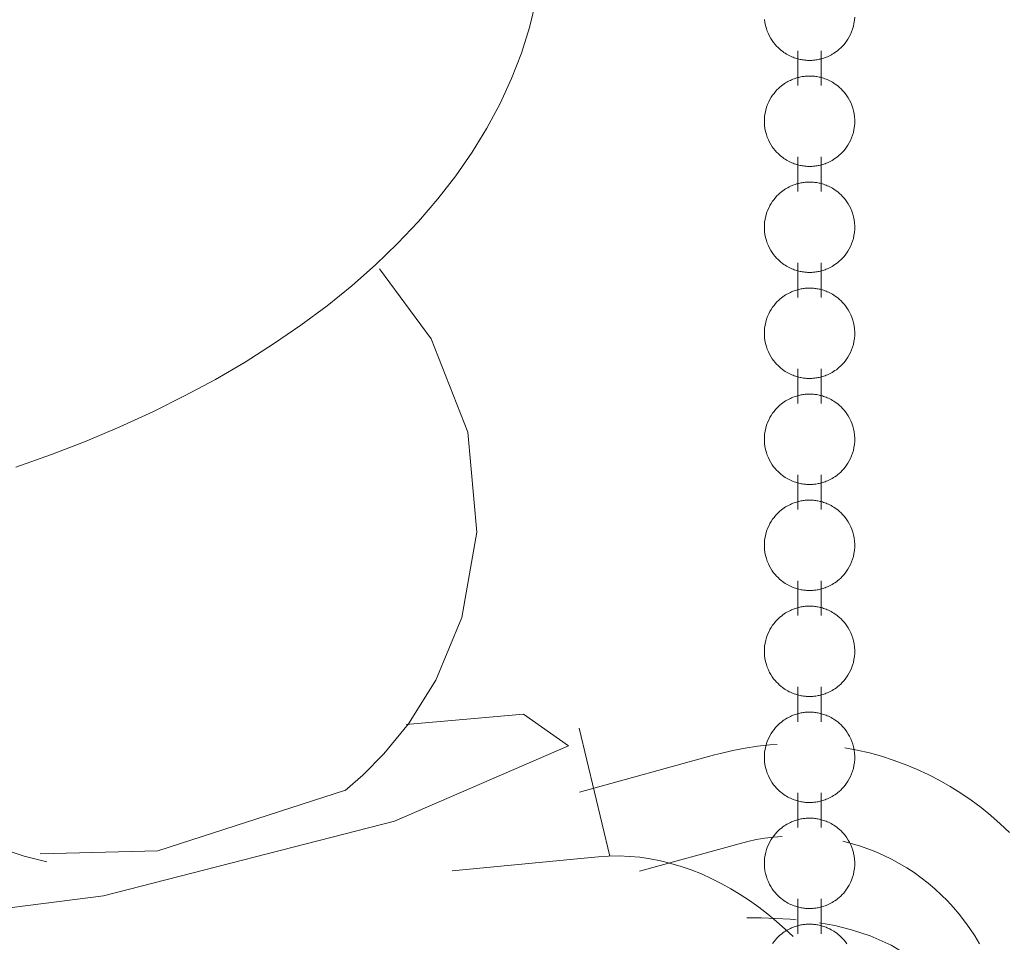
# Model space of a CAD drawing. Header units: millimetres. Extents: x 5724 to 11786, y -2894 to 7544.
# Tile 26 of 46: x 8187 to 8217, y -2706 to -2678. Entities that reach past the tile are written whole.
import ezdxf

# ---------------------------------------------------------------- set-up
doc = ezdxf.new("R2010")
doc.units = ezdxf.units.MM
doc.layers.add('E-LITE-EQPM', color=7, linetype='Continuous', lineweight=20)

# ---------------------------------------------------------------- blocks, each defined once
blk = doc.blocks.new('33711-11 - 33711-11 YAKARTA LED Old gold ceiling fan-533504-00 Isometrico PDF')
at = {"layer": 'E-LITE-EQPM', "color": 251, "lineweight": 9, "true_color": 0x636466}
for p, q in [((2437.737, -2678.465), (2437.737, -2679.52)), ((2438.442, -2679.52), (2438.442, -2678.465)), ((2437.737, -2681.689), (2437.737, -2682.743)), ((2438.442, -2682.743), (2438.442, -2681.689)), ((2437.737, -2684.912), (2437.737, -2685.967)), ((2438.442, -2685.967), (2438.442, -2684.912)), ((2437.737, -2688.136), (2437.737, -2689.191)), ((2438.442, -2689.191), (2438.442, -2688.136)), ((2437.737, -2691.36), (2437.737, -2692.415)), ((2438.442, -2692.415), (2438.442, -2691.36)), ((2437.737, -2694.584), (2437.737, -2695.639)), ((2438.442, -2695.639), (2438.442, -2694.584)), ((2437.737, -2697.808), (2437.737, -2698.863)), ((2438.442, -2698.863), (2438.442, -2697.808)), ((2432.011, -2702.949), (2431.082, -2699.064)), ((2435.2, -2699.874), (2431.094, -2701.011)), ((2423.976, -2700.947), (2418.267, -2702.788)), ((2437.737, -2701.032), (2437.737, -2702.086)), ((2438.442, -2702.086), (2438.442, -2701.032)), ((2418.267, -2702.788), (2414.689, -2702.882)), ((2432.915, -2703.412), (2435.947, -2702.573)), ((2431.663, -2702.97), (2427.222, -2703.394)), ((2437.737, -2704.255), (2437.737, -2705.31)), ((2438.442, -2705.31), (2438.442, -2704.255))]:
    blk.add_line(p, q, dxfattribs=at)
for points in [[(2429.763, -2676.96, 0), (2429.57, -2677.75, 0), (2429.323, -2678.533, 0), (2429.024, -2679.305, 0), (2428.674, -2680.066, 0), (2428.273, -2680.814, 0), (2427.823, -2681.548, 0), (2427.326, -2682.266, 0), (2426.782, -2682.969, 0), (2426.194, -2683.655, 0), (2425.561, -2684.324, 0), (2424.886, -2684.974, 0), (2424.17, -2685.605, 0), (2423.414, -2686.217, 0), (2422.619, -2686.808, 0), (2421.787, -2687.378, 0), (2420.919, -2687.927, 0), (2420.016, -2688.454, 0), (2419.08, -2688.959, 0), (2418.112, -2689.44, 0), (2417.113, -2689.897, 0), (2416.086, -2690.33, 0), (2415.032, -2690.739, 0), (2413.952, -2691.122, 0)], [(2438.777, -2678.57, 0), (2438.818, -2678.545, 0), (2438.861, -2678.518, 0), (2438.904, -2678.487, 0), (2438.948, -2678.454, 0), (2438.992, -2678.417, 0), (2439.037, -2678.376, 0), (2439.082, -2678.331, 0), (2439.127, -2678.282, 0), (2439.171, -2678.229, 0), (2439.214, -2678.17, 0), (2439.256, -2678.107, 0), (2439.296, -2678.039, 0), (2439.333, -2677.966, 0), (2439.367, -2677.887, 0), (2439.397, -2677.805, 0), (2439.422, -2677.718, 0), (2439.441, -2677.628, 0), (2439.455, -2677.535, 0), (2439.463, -2677.441, 0)], [(2436.722, -2677.51, 0), (2436.734, -2677.603, 0), (2436.752, -2677.694, 0), (2436.775, -2677.782, 0), (2436.804, -2677.866, 0), (2436.837, -2677.945, 0), (2436.873, -2678.02, 0), (2436.912, -2678.089, 0), (2436.954, -2678.154, 0), (2436.997, -2678.213, 0), (2437.041, -2678.268, 0), (2437.085, -2678.318, 0), (2437.13, -2678.364, 0), (2437.175, -2678.406, 0), (2437.22, -2678.444, 0), (2437.264, -2678.478, 0), (2437.307, -2678.51, 0), (2437.35, -2678.538, 0), (2437.391, -2678.564, 0), (2437.432, -2678.587, 0), (2437.473, -2678.608, 0), (2437.512, -2678.627, 0), (2437.551, -2678.644, 0), (2437.588, -2678.66, 0), (2437.625, -2678.674, 0), (2437.662, -2678.686, 0), (2437.697, -2678.697, 0), (2437.733, -2678.707, 0), (2437.767, -2678.716, 0), (2437.801, -2678.724, 0), (2437.835, -2678.731, 0), (2437.868, -2678.736, 0), (2437.901, -2678.741, 0), (2437.933, -2678.745, 0), (2437.965, -2678.749, 0), (2437.997, -2678.751, 0), (2438.029, -2678.753, 0), (2438.061, -2678.754, 0), (2438.093, -2678.754, 0), (2438.124, -2678.754, 0), (2438.156, -2678.753, 0), (2438.188, -2678.751, 0), (2438.22, -2678.748, 0), (2438.252, -2678.745, 0), (2438.285, -2678.74, 0), (2438.318, -2678.735, 0), (2438.351, -2678.729, 0), (2438.385, -2678.722, 0), (2438.419, -2678.714, 0), (2438.453, -2678.705, 0), (2438.489, -2678.695, 0), (2438.524, -2678.684, 0), (2438.561, -2678.671, 0), (2438.598, -2678.657, 0), (2438.636, -2678.641, 0), (2438.675, -2678.624, 0), (2438.714, -2678.604, 0), (2438.755, -2678.583, 0), (2438.777, -2678.57, 0)], [(2437.403, -2679.414, 0), (2437.361, -2679.439, 0), (2437.319, -2679.467, 0), (2437.275, -2679.497, 0), (2437.232, -2679.531, 0), (2437.187, -2679.568, 0), (2437.142, -2679.609, 0), (2437.098, -2679.653, 0), (2437.053, -2679.702, 0), (2437.009, -2679.756, 0), (2436.965, -2679.814, 0), (2436.923, -2679.877, 0), (2436.884, -2679.945, 0), (2436.846, -2680.019, 0), (2436.813, -2680.097, 0), (2436.783, -2680.18, 0), (2436.758, -2680.266, 0), (2436.738, -2680.356, 0), (2436.724, -2680.449, 0), (2436.717, -2680.544, 0), (2436.716, -2680.639, 0), (2436.722, -2680.734, 0), (2436.734, -2680.827, 0), (2436.752, -2680.918, 0), (2436.775, -2681.006, 0), (2436.804, -2681.089, 0), (2436.837, -2681.169, 0), (2436.873, -2681.243, 0), (2436.912, -2681.313, 0), (2436.954, -2681.378, 0), (2436.997, -2681.437, 0), (2437.041, -2681.492, 0), (2437.085, -2681.542, 0), (2437.13, -2681.588, 0), (2437.175, -2681.63, 0), (2437.22, -2681.668, 0), (2437.264, -2681.702, 0), (2437.307, -2681.734, 0), (2437.35, -2681.762, 0), (2437.391, -2681.788, 0), (2437.432, -2681.811, 0), (2437.473, -2681.832, 0), (2437.512, -2681.851, 0), (2437.551, -2681.868, 0), (2437.588, -2681.884, 0), (2437.625, -2681.897, 0), (2437.662, -2681.91, 0), (2437.697, -2681.921, 0), (2437.733, -2681.931, 0), (2437.767, -2681.94, 0), (2437.801, -2681.948, 0), (2437.835, -2681.954, 0), (2437.868, -2681.96, 0), (2437.901, -2681.965, 0), (2437.933, -2681.969, 0), (2437.965, -2681.973, 0), (2437.997, -2681.975, 0), (2438.029, -2681.977, 0), (2438.061, -2681.978, 0), (2438.093, -2681.978, 0), (2438.124, -2681.978, 0), (2438.156, -2681.977, 0), (2438.188, -2681.975, 0), (2438.22, -2681.972, 0), (2438.252, -2681.969, 0), (2438.285, -2681.964, 0), (2438.318, -2681.959, 0), (2438.351, -2681.953, 0), (2438.385, -2681.946, 0), (2438.419, -2681.938, 0), (2438.453, -2681.929, 0), (2438.489, -2681.919, 0), (2438.524, -2681.908, 0), (2438.561, -2681.895, 0), (2438.598, -2681.881, 0), (2438.636, -2681.865, 0), (2438.675, -2681.847, 0), (2438.714, -2681.828, 0), (2438.755, -2681.807, 0), (2438.777, -2681.794, 0)], [(2438.777, -2681.794, 0), (2438.818, -2681.769, 0), (2438.861, -2681.741, 0), (2438.904, -2681.711, 0), (2438.948, -2681.677, 0), (2438.992, -2681.64, 0), (2439.037, -2681.6, 0), (2439.082, -2681.555, 0), (2439.127, -2681.506, 0), (2439.171, -2681.452, 0), (2439.214, -2681.394, 0), (2439.256, -2681.331, 0), (2439.296, -2681.263, 0), (2439.333, -2681.189, 0), (2439.367, -2681.111, 0), (2439.397, -2681.029, 0), (2439.422, -2680.942, 0), (2439.441, -2680.852, 0), (2439.455, -2680.759, 0), (2439.463, -2680.664, 0), (2439.463, -2680.569, 0), (2439.458, -2680.475, 0), (2439.446, -2680.381, 0), (2439.428, -2680.29, 0), (2439.404, -2680.203, 0), (2439.375, -2680.119, 0), (2439.342, -2680.039, 0), (2439.306, -2679.965, 0), (2439.267, -2679.895, 0), (2439.226, -2679.831, 0), (2439.183, -2679.771, 0), (2439.139, -2679.716, 0), (2439.094, -2679.666, 0), (2439.049, -2679.62, 0), (2439.004, -2679.578, 0), (2438.96, -2679.54, 0), (2438.916, -2679.506, 0), (2438.872, -2679.475, 0), (2438.83, -2679.446, 0), (2438.788, -2679.42, 0), (2438.747, -2679.397, 0), (2438.707, -2679.376, 0), (2438.667, -2679.357, 0), (2438.629, -2679.34, 0), (2438.591, -2679.325, 0), (2438.554, -2679.311, 0), (2438.518, -2679.298, 0), (2438.482, -2679.287, 0), (2438.447, -2679.277, 0), (2438.412, -2679.268, 0), (2438.378, -2679.261, 0), (2438.345, -2679.254, 0), (2438.312, -2679.248, 0), (2438.279, -2679.243, 0), (2438.246, -2679.239, 0), (2438.214, -2679.236, 0), (2438.182, -2679.233, 0), (2438.15, -2679.231, 0), (2438.118, -2679.23, 0), (2438.087, -2679.23, 0), (2438.055, -2679.23, 0), (2438.023, -2679.231, 0), (2437.991, -2679.233, 0), (2437.959, -2679.236, 0), (2437.927, -2679.24, 0), (2437.894, -2679.244, 0), (2437.861, -2679.249, 0), (2437.828, -2679.255, 0), (2437.795, -2679.262, 0), (2437.761, -2679.27, 0), (2437.726, -2679.279, 0), (2437.691, -2679.289, 0), (2437.655, -2679.3, 0), (2437.618, -2679.313, 0), (2437.581, -2679.327, 0), (2437.543, -2679.343, 0), (2437.505, -2679.361, 0), (2437.465, -2679.38, 0), (2437.425, -2679.401, 0), (2437.403, -2679.414, 0)], [(2437.403, -2682.638, 0), (2437.361, -2682.663, 0), (2437.319, -2682.69, 0), (2437.275, -2682.721, 0), (2437.232, -2682.755, 0), (2437.187, -2682.792, 0), (2437.142, -2682.832, 0), (2437.098, -2682.877, 0), (2437.053, -2682.926, 0), (2437.009, -2682.98, 0), (2436.965, -2683.038, 0), (2436.923, -2683.101, 0), (2436.884, -2683.169, 0), (2436.846, -2683.243, 0), (2436.813, -2683.321, 0), (2436.783, -2683.403, 0), (2436.758, -2683.49, 0), (2436.738, -2683.58, 0), (2436.724, -2683.673, 0), (2436.717, -2683.768, 0), (2436.716, -2683.863, 0), (2436.722, -2683.957, 0), (2436.734, -2684.051, 0), (2436.752, -2684.142, 0), (2436.775, -2684.229, 0), (2436.804, -2684.313, 0), (2436.837, -2684.393, 0), (2436.873, -2684.467, 0), (2436.912, -2684.537, 0), (2436.954, -2684.601, 0), (2436.997, -2684.661, 0), (2437.041, -2684.716, 0), (2437.085, -2684.766, 0), (2437.13, -2684.812, 0), (2437.175, -2684.854, 0), (2437.22, -2684.892, 0), (2437.264, -2684.926, 0), (2437.307, -2684.957, 0), (2437.35, -2684.986, 0), (2437.391, -2685.011, 0), (2437.432, -2685.035, 0), (2437.473, -2685.056, 0), (2437.512, -2685.075, 0), (2437.551, -2685.092, 0), (2437.588, -2685.107, 0), (2437.625, -2685.121, 0), (2437.662, -2685.134, 0), (2437.697, -2685.145, 0), (2437.733, -2685.155, 0), (2437.767, -2685.164, 0), (2437.801, -2685.171, 0), (2437.835, -2685.178, 0), (2437.868, -2685.184, 0), (2437.901, -2685.189, 0), (2437.933, -2685.193, 0), (2437.965, -2685.196, 0), (2437.997, -2685.199, 0), (2438.029, -2685.201, 0), (2438.061, -2685.202, 0), (2438.093, -2685.202, 0), (2438.124, -2685.202, 0), (2438.156, -2685.2, 0), (2438.188, -2685.199, 0), (2438.22, -2685.196, 0), (2438.252, -2685.192, 0), (2438.285, -2685.188, 0), (2438.318, -2685.183, 0), (2438.351, -2685.177, 0), (2438.385, -2685.17, 0), (2438.419, -2685.162, 0), (2438.453, -2685.153, 0), (2438.489, -2685.143, 0), (2438.524, -2685.132, 0), (2438.561, -2685.119, 0), (2438.598, -2685.105, 0), (2438.636, -2685.089, 0), (2438.675, -2685.071, 0), (2438.714, -2685.052, 0), (2438.755, -2685.031, 0), (2438.777, -2685.018, 0)], [(2438.777, -2685.018, 0), (2438.818, -2684.993, 0), (2438.861, -2684.965, 0), (2438.904, -2684.935, 0), (2438.948, -2684.901, 0), (2438.992, -2684.864, 0), (2439.037, -2684.823, 0), (2439.082, -2684.779, 0), (2439.127, -2684.73, 0), (2439.171, -2684.676, 0), (2439.214, -2684.618, 0), (2439.256, -2684.555, 0), (2439.296, -2684.487, 0), (2439.333, -2684.413, 0), (2439.367, -2684.335, 0), (2439.397, -2684.252, 0), (2439.422, -2684.166, 0), (2439.441, -2684.076, 0), (2439.455, -2683.983, 0), (2439.463, -2683.888, 0), (2439.463, -2683.793, 0), (2439.458, -2683.698, 0), (2439.446, -2683.605, 0), (2439.428, -2683.514, 0), (2439.404, -2683.426, 0), (2439.375, -2683.343, 0), (2439.342, -2683.263, 0), (2439.306, -2683.189, 0), (2439.267, -2683.119, 0), (2439.226, -2683.054, 0), (2439.183, -2682.995, 0), (2439.139, -2682.94, 0), (2439.094, -2682.89, 0), (2439.049, -2682.844, 0), (2439.004, -2682.802, 0), (2438.96, -2682.764, 0), (2438.916, -2682.73, 0), (2438.872, -2682.698, 0), (2438.83, -2682.67, 0), (2438.788, -2682.644, 0), (2438.747, -2682.621, 0), (2438.707, -2682.6, 0), (2438.667, -2682.581, 0), (2438.629, -2682.564, 0), (2438.591, -2682.548, 0), (2438.554, -2682.535, 0), (2438.518, -2682.522, 0), (2438.482, -2682.511, 0), (2438.447, -2682.501, 0), (2438.412, -2682.492, 0), (2438.378, -2682.484, 0), (2438.345, -2682.478, 0), (2438.312, -2682.472, 0), (2438.279, -2682.467, 0), (2438.246, -2682.463, 0), (2438.214, -2682.459, 0), (2438.182, -2682.457, 0), (2438.15, -2682.455, 0), (2438.118, -2682.454, 0), (2438.087, -2682.454, 0), (2438.055, -2682.454, 0), (2438.023, -2682.455, 0), (2437.991, -2682.457, 0), (2437.959, -2682.46, 0), (2437.927, -2682.463, 0), (2437.894, -2682.468, 0), (2437.861, -2682.473, 0), (2437.828, -2682.479, 0), (2437.795, -2682.486, 0), (2437.761, -2682.494, 0), (2437.726, -2682.503, 0), (2437.691, -2682.513, 0), (2437.655, -2682.524, 0), (2437.618, -2682.537, 0), (2437.581, -2682.551, 0), (2437.543, -2682.567, 0), (2437.505, -2682.584, 0), (2437.465, -2682.604, 0), (2437.425, -2682.625, 0), (2437.403, -2682.638, 0)], [(2423.966, -2700.955, 0), (2424.504, -2700.489, 0), (2425.144, -2699.846, 0), (2425.894, -2698.931, 0), (2426.724, -2697.604, 0), (2427.512, -2695.692, 0), (2427.966, -2693.099, 0), (2427.693, -2690.062, 0), (2426.58, -2687.217, 0), (2425.007, -2685.09, 0)], [(2438.777, -2688.242, 0), (2438.818, -2688.217, 0), (2438.861, -2688.189, 0), (2438.904, -2688.159, 0), (2438.948, -2688.125, 0), (2438.992, -2688.088, 0), (2439.037, -2688.047, 0), (2439.082, -2688.003, 0), (2439.127, -2687.954, 0), (2439.171, -2687.9, 0), (2439.214, -2687.842, 0), (2439.256, -2687.779, 0), (2439.296, -2687.71, 0), (2439.333, -2687.637, 0), (2439.367, -2687.559, 0), (2439.397, -2687.476, 0), (2439.422, -2687.39, 0), (2439.441, -2687.299, 0), (2439.455, -2687.207, 0), (2439.463, -2687.112, 0), (2439.463, -2687.017, 0), (2439.458, -2686.922, 0), (2439.446, -2686.829, 0), (2439.428, -2686.738, 0), (2439.404, -2686.65, 0), (2439.375, -2686.566, 0), (2439.342, -2686.487, 0), (2439.306, -2686.412, 0), (2439.267, -2686.343, 0), (2439.226, -2686.278, 0), (2439.183, -2686.219, 0), (2439.139, -2686.164, 0), (2439.094, -2686.114, 0), (2439.049, -2686.068, 0), (2439.004, -2686.026, 0), (2438.96, -2685.988, 0), (2438.916, -2685.954, 0), (2438.872, -2685.922, 0), (2438.83, -2685.894, 0), (2438.788, -2685.868, 0), (2438.747, -2685.845, 0), (2438.707, -2685.824, 0), (2438.667, -2685.805, 0), (2438.629, -2685.788, 0), (2438.591, -2685.772, 0), (2438.554, -2685.758, 0), (2438.518, -2685.746, 0), (2438.482, -2685.735, 0), (2438.447, -2685.725, 0), (2438.412, -2685.716, 0), (2438.378, -2685.708, 0), (2438.345, -2685.701, 0), (2438.312, -2685.696, 0), (2438.279, -2685.691, 0), (2438.246, -2685.687, 0), (2438.214, -2685.683, 0), (2438.182, -2685.681, 0), (2438.15, -2685.679, 0), (2438.118, -2685.678, 0), (2438.087, -2685.678, 0), (2438.055, -2685.678, 0), (2438.023, -2685.679, 0), (2437.991, -2685.681, 0), (2437.959, -2685.684, 0), (2437.927, -2685.687, 0), (2437.894, -2685.692, 0), (2437.861, -2685.697, 0), (2437.828, -2685.703, 0), (2437.795, -2685.71, 0), (2437.761, -2685.718, 0), (2437.726, -2685.727, 0), (2437.691, -2685.737, 0), (2437.655, -2685.748, 0), (2437.618, -2685.761, 0), (2437.581, -2685.775, 0), (2437.543, -2685.791, 0), (2437.505, -2685.808, 0), (2437.465, -2685.828, 0), (2437.425, -2685.849, 0), (2437.403, -2685.862, 0)], [(2437.403, -2685.862, 0), (2437.361, -2685.887, 0), (2437.319, -2685.914, 0), (2437.275, -2685.945, 0), (2437.232, -2685.978, 0), (2437.187, -2686.015, 0), (2437.142, -2686.056, 0), (2437.098, -2686.101, 0), (2437.053, -2686.15, 0), (2437.009, -2686.203, 0), (2436.965, -2686.262, 0), (2436.923, -2686.325, 0), (2436.884, -2686.393, 0), (2436.846, -2686.466, 0), (2436.813, -2686.545, 0), (2436.783, -2686.627, 0), (2436.758, -2686.714, 0), (2436.738, -2686.804, 0), (2436.724, -2686.897, 0), (2436.717, -2686.991, 0), (2436.716, -2687.087, 0), (2436.722, -2687.181, 0), (2436.734, -2687.275, 0), (2436.752, -2687.366, 0), (2436.775, -2687.453, 0), (2436.804, -2687.537, 0), (2436.837, -2687.616, 0), (2436.873, -2687.691, 0), (2436.912, -2687.761, 0), (2436.954, -2687.825, 0), (2436.997, -2687.885, 0), (2437.041, -2687.94, 0), (2437.085, -2687.99, 0), (2437.13, -2688.036, 0), (2437.175, -2688.077, 0), (2437.22, -2688.115, 0), (2437.264, -2688.15, 0), (2437.307, -2688.181, 0), (2437.35, -2688.21, 0), (2437.391, -2688.235, 0), (2437.432, -2688.259, 0), (2437.473, -2688.28, 0), (2437.512, -2688.299, 0), (2437.551, -2688.316, 0), (2437.588, -2688.331, 0), (2437.625, -2688.345, 0), (2437.662, -2688.358, 0), (2437.697, -2688.369, 0), (2437.733, -2688.379, 0), (2437.767, -2688.388, 0), (2437.801, -2688.395, 0), (2437.835, -2688.402, 0), (2437.868, -2688.408, 0), (2437.901, -2688.413, 0), (2437.933, -2688.417, 0), (2437.965, -2688.42, 0), (2437.997, -2688.423, 0), (2438.029, -2688.425, 0), (2438.061, -2688.426, 0), (2438.093, -2688.426, 0), (2438.124, -2688.426, 0), (2438.156, -2688.424, 0), (2438.188, -2688.422, 0), (2438.22, -2688.42, 0), (2438.252, -2688.416, 0), (2438.285, -2688.412, 0), (2438.318, -2688.407, 0), (2438.351, -2688.401, 0), (2438.385, -2688.394, 0), (2438.419, -2688.386, 0), (2438.453, -2688.377, 0), (2438.489, -2688.367, 0), (2438.524, -2688.355, 0), (2438.561, -2688.343, 0), (2438.598, -2688.328, 0), (2438.636, -2688.313, 0), (2438.675, -2688.295, 0), (2438.714, -2688.276, 0), (2438.755, -2688.254, 0), (2438.777, -2688.242, 0)], [(2438.554, -2688.982, 0), (2438.518, -2688.97, 0), (2438.482, -2688.959, 0), (2438.447, -2688.949, 0), (2438.412, -2688.94, 0), (2438.378, -2688.932, 0), (2438.345, -2688.925, 0), (2438.312, -2688.919, 0), (2438.279, -2688.914, 0), (2438.246, -2688.91, 0), (2438.214, -2688.907, 0), (2438.182, -2688.905, 0), (2438.15, -2688.903, 0), (2438.118, -2688.902, 0), (2438.087, -2688.901, 0), (2438.055, -2688.902, 0), (2438.023, -2688.903, 0), (2437.991, -2688.905, 0), (2437.959, -2688.908, 0), (2437.927, -2688.911, 0), (2437.894, -2688.915, 0), (2437.861, -2688.92, 0), (2437.828, -2688.927, 0), (2437.795, -2688.933, 0), (2437.761, -2688.941, 0), (2437.726, -2688.95, 0), (2437.691, -2688.961, 0), (2437.655, -2688.972, 0), (2437.618, -2688.985, 0), (2437.581, -2688.999, 0), (2437.543, -2689.015, 0), (2437.505, -2689.032, 0), (2437.465, -2689.052, 0), (2437.425, -2689.073, 0), (2437.403, -2689.086, 0)], [(2438.777, -2691.466, 0), (2438.818, -2691.441, 0), (2438.861, -2691.413, 0), (2438.904, -2691.383, 0), (2438.948, -2691.349, 0), (2438.992, -2691.312, 0), (2439.037, -2691.271, 0), (2439.082, -2691.226, 0), (2439.127, -2691.177, 0), (2439.171, -2691.124, 0), (2439.214, -2691.066, 0), (2439.256, -2691.002, 0), (2439.296, -2690.934, 0), (2439.333, -2690.861, 0), (2439.367, -2690.783, 0), (2439.397, -2690.7, 0), (2439.422, -2690.613, 0), (2439.441, -2690.523, 0), (2439.455, -2690.43, 0), (2439.463, -2690.336, 0), (2439.463, -2690.241, 0), (2439.458, -2690.146, 0), (2439.446, -2690.053, 0), (2439.428, -2689.962, 0), (2439.404, -2689.874, 0), (2439.375, -2689.79, 0), (2439.342, -2689.711, 0), (2439.306, -2689.636, 0), (2439.267, -2689.567, 0), (2439.226, -2689.502, 0), (2439.183, -2689.443, 0), (2439.139, -2689.388, 0), (2439.094, -2689.338, 0), (2439.049, -2689.292, 0), (2439.004, -2689.25, 0), (2438.96, -2689.212, 0), (2438.916, -2689.177, 0), (2438.872, -2689.146, 0), (2438.83, -2689.118, 0), (2438.788, -2689.092, 0), (2438.747, -2689.069, 0), (2438.707, -2689.048, 0), (2438.667, -2689.029, 0), (2438.629, -2689.012, 0), (2438.591, -2688.996, 0), (2438.554, -2688.982, 0)], [(2437.403, -2689.086, 0), (2437.361, -2689.111, 0), (2437.319, -2689.138, 0), (2437.275, -2689.169, 0), (2437.232, -2689.202, 0), (2437.187, -2689.239, 0), (2437.142, -2689.28, 0), (2437.098, -2689.325, 0), (2437.053, -2689.374, 0), (2437.009, -2689.427, 0), (2436.965, -2689.486, 0), (2436.923, -2689.549, 0), (2436.884, -2689.617, 0), (2436.846, -2689.69, 0), (2436.813, -2689.768, 0), (2436.783, -2689.851, 0), (2436.758, -2689.938, 0), (2436.738, -2690.028, 0), (2436.724, -2690.121, 0), (2436.717, -2690.215, 0), (2436.716, -2690.31, 0), (2436.722, -2690.405, 0), (2436.734, -2690.498, 0), (2436.752, -2690.589, 0), (2436.775, -2690.677, 0), (2436.804, -2690.761, 0), (2436.837, -2690.84, 0), (2436.873, -2690.915, 0), (2436.912, -2690.985, 0), (2436.954, -2691.049, 0), (2436.997, -2691.109, 0), (2437.041, -2691.163, 0), (2437.085, -2691.214, 0), (2437.13, -2691.259, 0), (2437.175, -2691.301, 0), (2437.22, -2691.339, 0), (2437.264, -2691.374, 0), (2437.307, -2691.405, 0), (2437.35, -2691.433, 0), (2437.391, -2691.459, 0), (2437.432, -2691.482, 0), (2437.473, -2691.503, 0), (2437.512, -2691.522, 0), (2437.551, -2691.54, 0), (2437.588, -2691.555, 0), (2437.625, -2691.569, 0), (2437.662, -2691.581, 0), (2437.697, -2691.593, 0), (2437.733, -2691.603, 0), (2437.767, -2691.611, 0), (2437.801, -2691.619, 0), (2437.835, -2691.626, 0), (2437.868, -2691.632, 0), (2437.901, -2691.637, 0), (2437.933, -2691.641, 0), (2437.965, -2691.644, 0), (2437.997, -2691.647, 0), (2438.029, -2691.648, 0), (2438.061, -2691.649, 0), (2438.093, -2691.65, 0), (2438.124, -2691.649, 0), (2438.156, -2691.648, 0), (2438.188, -2691.646, 0), (2438.22, -2691.644, 0), (2438.252, -2691.64, 0), (2438.285, -2691.636, 0), (2438.318, -2691.631, 0), (2438.351, -2691.625, 0), (2438.385, -2691.618, 0), (2438.419, -2691.61, 0), (2438.453, -2691.601, 0), (2438.489, -2691.591, 0), (2438.524, -2691.579, 0), (2438.561, -2691.566, 0), (2438.598, -2691.552, 0), (2438.636, -2691.537, 0), (2438.675, -2691.519, 0), (2438.714, -2691.5, 0), (2438.755, -2691.478, 0), (2438.777, -2691.466, 0)], [(2437.403, -2692.309, 0), (2437.361, -2692.334, 0), (2437.319, -2692.362, 0), (2437.275, -2692.393, 0), (2437.232, -2692.426, 0), (2437.187, -2692.463, 0), (2437.142, -2692.504, 0), (2437.098, -2692.549, 0), (2437.053, -2692.598, 0), (2437.009, -2692.651, 0), (2436.965, -2692.709, 0), (2436.923, -2692.773, 0), (2436.884, -2692.841, 0), (2436.846, -2692.914, 0), (2436.813, -2692.992, 0), (2436.783, -2693.075, 0), (2436.758, -2693.162, 0), (2436.738, -2693.252, 0), (2436.724, -2693.345, 0), (2436.717, -2693.439, 0), (2436.716, -2693.534, 0), (2436.722, -2693.629, 0), (2436.734, -2693.722, 0), (2436.752, -2693.813, 0), (2436.775, -2693.901, 0), (2436.804, -2693.985, 0), (2436.837, -2694.064, 0), (2436.873, -2694.139, 0), (2436.912, -2694.208, 0), (2436.954, -2694.273, 0), (2436.997, -2694.333, 0), (2437.041, -2694.387, 0), (2437.085, -2694.438, 0), (2437.13, -2694.483, 0), (2437.175, -2694.525, 0), (2437.22, -2694.563, 0), (2437.264, -2694.598, 0), (2437.307, -2694.629, 0), (2437.35, -2694.657, 0), (2437.391, -2694.683, 0), (2437.432, -2694.706, 0), (2437.473, -2694.727, 0), (2437.512, -2694.746, 0), (2437.551, -2694.763, 0), (2437.588, -2694.779, 0), (2437.625, -2694.793, 0), (2437.662, -2694.805, 0), (2437.697, -2694.816, 0), (2437.733, -2694.826, 0), (2437.767, -2694.835, 0), (2437.801, -2694.843, 0), (2437.835, -2694.85, 0), (2437.868, -2694.856, 0), (2437.901, -2694.861, 0), (2437.933, -2694.865, 0), (2437.965, -2694.868, 0), (2437.997, -2694.871, 0), (2438.029, -2694.872, 0), (2438.061, -2694.873, 0), (2438.093, -2694.874, 0), (2438.124, -2694.873, 0), (2438.156, -2694.872, 0), (2438.188, -2694.87, 0), (2438.22, -2694.867, 0), (2438.252, -2694.864, 0), (2438.285, -2694.86, 0), (2438.318, -2694.855, 0), (2438.351, -2694.849, 0), (2438.385, -2694.842, 0), (2438.419, -2694.834, 0), (2438.453, -2694.825, 0), (2438.489, -2694.814, 0), (2438.524, -2694.803, 0), (2438.561, -2694.79, 0), (2438.598, -2694.776, 0), (2438.636, -2694.76, 0), (2438.675, -2694.743, 0), (2438.714, -2694.723, 0), (2438.755, -2694.702, 0), (2438.777, -2694.69, 0)], [(2438.777, -2694.69, 0), (2438.818, -2694.665, 0), (2438.861, -2694.637, 0), (2438.904, -2694.606, 0), (2438.948, -2694.573, 0), (2438.992, -2694.536, 0), (2439.037, -2694.495, 0), (2439.082, -2694.45, 0), (2439.127, -2694.401, 0), (2439.171, -2694.348, 0), (2439.214, -2694.29, 0), (2439.256, -2694.226, 0), (2439.296, -2694.158, 0), (2439.333, -2694.085, 0), (2439.367, -2694.007, 0), (2439.397, -2693.924, 0), (2439.422, -2693.837, 0), (2439.441, -2693.747, 0), (2439.455, -2693.654, 0), (2439.463, -2693.56, 0), (2439.463, -2693.465, 0), (2439.458, -2693.37, 0), (2439.446, -2693.277, 0), (2439.428, -2693.186, 0), (2439.404, -2693.098, 0), (2439.375, -2693.014, 0), (2439.342, -2692.935, 0), (2439.306, -2692.86, 0), (2439.267, -2692.791, 0), (2439.226, -2692.726, 0), (2439.183, -2692.666, 0), (2439.139, -2692.612, 0), (2439.094, -2692.561, 0), (2439.049, -2692.516, 0), (2439.004, -2692.474, 0), (2438.96, -2692.436, 0), (2438.916, -2692.401, 0), (2438.872, -2692.37, 0), (2438.83, -2692.342, 0), (2438.788, -2692.316, 0), (2438.747, -2692.293, 0), (2438.707, -2692.272, 0), (2438.667, -2692.253, 0), (2438.629, -2692.235, 0), (2438.591, -2692.22, 0), (2438.554, -2692.206, 0), (2438.518, -2692.194, 0), (2438.482, -2692.182, 0), (2438.447, -2692.172, 0), (2438.412, -2692.164, 0), (2438.378, -2692.156, 0), (2438.345, -2692.149, 0), (2438.312, -2692.143, 0), (2438.279, -2692.138, 0), (2438.246, -2692.134, 0), (2438.214, -2692.131, 0), (2438.182, -2692.128, 0), (2438.15, -2692.127, 0), (2438.118, -2692.126, 0), (2438.087, -2692.125, 0), (2438.055, -2692.126, 0), (2438.023, -2692.127, 0), (2437.991, -2692.129, 0), (2437.959, -2692.131, 0), (2437.927, -2692.135, 0), (2437.894, -2692.139, 0), (2437.861, -2692.144, 0), (2437.828, -2692.15, 0), (2437.795, -2692.157, 0), (2437.761, -2692.165, 0), (2437.726, -2692.174, 0), (2437.691, -2692.184, 0), (2437.655, -2692.196, 0), (2437.618, -2692.209, 0), (2437.581, -2692.223, 0), (2437.543, -2692.239, 0), (2437.505, -2692.256, 0), (2437.465, -2692.275, 0), (2437.425, -2692.297, 0), (2437.403, -2692.309, 0)], [(2414.889, -2703.124, 0), (2414.199, -2702.952, 0), (2413.337, -2702.667, 0), (2412.255, -2702.19, 0), (2410.915, -2701.382, 0), (2409.347, -2700.033, 0), (2407.77, -2697.925, 0), (2406.641, -2695.092, 0), (2406.43, -2692.91, 0)], [(2437.403, -2695.533, 0), (2437.361, -2695.558, 0), (2437.319, -2695.586, 0), (2437.275, -2695.616, 0), (2437.232, -2695.65, 0), (2437.187, -2695.687, 0), (2437.142, -2695.728, 0), (2437.098, -2695.772, 0), (2437.053, -2695.821, 0), (2437.009, -2695.875, 0), (2436.965, -2695.933, 0), (2436.923, -2695.996, 0), (2436.884, -2696.065, 0), (2436.846, -2696.138, 0), (2436.813, -2696.216, 0), (2436.783, -2696.299, 0), (2436.758, -2696.385, 0), (2436.738, -2696.476, 0), (2436.724, -2696.568, 0), (2436.717, -2696.663, 0), (2436.716, -2696.758, 0), (2436.722, -2696.853, 0), (2436.734, -2696.946, 0), (2436.752, -2697.037, 0), (2436.775, -2697.125, 0), (2436.804, -2697.209, 0), (2436.837, -2697.288, 0), (2436.873, -2697.363, 0), (2436.912, -2697.432, 0), (2436.954, -2697.497, 0), (2436.997, -2697.556, 0), (2437.041, -2697.611, 0), (2437.085, -2697.661, 0), (2437.13, -2697.707, 0), (2437.175, -2697.749, 0), (2437.22, -2697.787, 0), (2437.264, -2697.821, 0), (2437.307, -2697.853, 0), (2437.35, -2697.881, 0), (2437.391, -2697.907, 0), (2437.432, -2697.93, 0), (2437.473, -2697.951, 0), (2437.512, -2697.97, 0), (2437.551, -2697.987, 0), (2437.588, -2698.003, 0), (2437.625, -2698.017, 0), (2437.662, -2698.029, 0), (2437.697, -2698.04, 0), (2437.733, -2698.05, 0), (2437.767, -2698.059, 0), (2437.801, -2698.067, 0), (2437.835, -2698.074, 0), (2437.868, -2698.079, 0), (2437.901, -2698.084, 0), (2437.933, -2698.089, 0), (2437.965, -2698.092, 0), (2437.997, -2698.094, 0), (2438.029, -2698.096, 0), (2438.061, -2698.097, 0), (2438.093, -2698.097, 0), (2438.124, -2698.097, 0), (2438.156, -2698.096, 0), (2438.188, -2698.094, 0), (2438.22, -2698.091, 0), (2438.252, -2698.088, 0), (2438.285, -2698.084, 0), (2438.318, -2698.078, 0), (2438.351, -2698.072, 0), (2438.385, -2698.065, 0), (2438.419, -2698.057, 0), (2438.453, -2698.048, 0), (2438.489, -2698.038, 0), (2438.524, -2698.027, 0), (2438.561, -2698.014, 0), (2438.598, -2698, 0), (2438.636, -2697.984, 0), (2438.675, -2697.967, 0), (2438.714, -2697.947, 0), (2438.755, -2697.926, 0), (2438.777, -2697.913, 0)], [(2438.777, -2697.913, 0), (2438.818, -2697.888, 0), (2438.861, -2697.861, 0), (2438.904, -2697.83, 0), (2438.948, -2697.797, 0), (2438.992, -2697.76, 0), (2439.037, -2697.719, 0), (2439.082, -2697.674, 0), (2439.127, -2697.625, 0), (2439.171, -2697.572, 0), (2439.214, -2697.513, 0), (2439.256, -2697.45, 0), (2439.296, -2697.382, 0), (2439.333, -2697.309, 0), (2439.367, -2697.231, 0), (2439.397, -2697.148, 0), (2439.422, -2697.061, 0), (2439.441, -2696.971, 0), (2439.455, -2696.878, 0), (2439.463, -2696.784, 0), (2439.463, -2696.689, 0), (2439.458, -2696.594, 0), (2439.446, -2696.5, 0), (2439.428, -2696.409, 0), (2439.404, -2696.322, 0), (2439.375, -2696.238, 0), (2439.342, -2696.159, 0), (2439.306, -2696.084, 0), (2439.267, -2696.014, 0), (2439.226, -2695.95, 0), (2439.183, -2695.89, 0), (2439.139, -2695.835, 0), (2439.094, -2695.785, 0), (2439.049, -2695.739, 0), (2439.004, -2695.698, 0), (2438.96, -2695.66, 0), (2438.916, -2695.625, 0), (2438.872, -2695.594, 0), (2438.83, -2695.565, 0), (2438.788, -2695.54, 0), (2438.747, -2695.516, 0), (2438.707, -2695.495, 0), (2438.667, -2695.476, 0), (2438.629, -2695.459, 0), (2438.591, -2695.444, 0), (2438.554, -2695.43, 0), (2438.518, -2695.417, 0), (2438.482, -2695.406, 0), (2438.447, -2695.396, 0), (2438.412, -2695.388, 0), (2438.378, -2695.38, 0), (2438.345, -2695.373, 0), (2438.312, -2695.367, 0), (2438.279, -2695.362, 0), (2438.246, -2695.358, 0), (2438.214, -2695.355, 0), (2438.182, -2695.352, 0), (2438.15, -2695.35, 0), (2438.118, -2695.349, 0), (2438.087, -2695.349, 0), (2438.055, -2695.35, 0), (2438.023, -2695.351, 0), (2437.991, -2695.353, 0), (2437.959, -2695.355, 0), (2437.927, -2695.359, 0), (2437.894, -2695.363, 0), (2437.861, -2695.368, 0), (2437.828, -2695.374, 0), (2437.795, -2695.381, 0), (2437.761, -2695.389, 0), (2437.726, -2695.398, 0), (2437.691, -2695.408, 0), (2437.655, -2695.42, 0), (2437.618, -2695.432, 0), (2437.581, -2695.447, 0), (2437.543, -2695.462, 0), (2437.505, -2695.48, 0), (2437.465, -2695.499, 0), (2437.425, -2695.521, 0), (2437.403, -2695.533, 0)], [(2438.777, -2701.137, 0), (2438.818, -2701.112, 0), (2438.861, -2701.085, 0), (2438.904, -2701.054, 0), (2438.948, -2701.02, 0), (2438.992, -2700.983, 0), (2439.037, -2700.943, 0), (2439.082, -2700.898, 0), (2439.127, -2700.849, 0), (2439.171, -2700.795, 0), (2439.214, -2700.737, 0), (2439.256, -2700.674, 0), (2439.296, -2700.606, 0), (2439.333, -2700.532, 0), (2439.367, -2700.454, 0), (2439.397, -2700.372, 0), (2439.422, -2700.285, 0), (2439.441, -2700.195, 0), (2439.455, -2700.102, 0), (2439.463, -2700.008, 0), (2439.463, -2699.912, 0), (2439.458, -2699.818, 0), (2439.446, -2699.724, 0), (2439.428, -2699.633, 0), (2439.404, -2699.546, 0), (2439.375, -2699.462, 0), (2439.342, -2699.382, 0), (2439.306, -2699.308, 0), (2439.267, -2699.238, 0), (2439.226, -2699.174, 0), (2439.183, -2699.114, 0), (2439.139, -2699.059, 0), (2439.094, -2699.009, 0), (2439.049, -2698.963, 0), (2439.004, -2698.921, 0), (2438.96, -2698.883, 0), (2438.916, -2698.849, 0), (2438.872, -2698.818, 0), (2438.83, -2698.789, 0), (2438.788, -2698.764, 0), (2438.747, -2698.74, 0), (2438.707, -2698.719, 0), (2438.667, -2698.7, 0), (2438.629, -2698.683, 0), (2438.591, -2698.668, 0), (2438.554, -2698.654, 0), (2438.518, -2698.641, 0), (2438.482, -2698.63, 0), (2438.447, -2698.62, 0), (2438.412, -2698.611, 0), (2438.378, -2698.604, 0), (2438.345, -2698.597, 0), (2438.312, -2698.591, 0), (2438.279, -2698.586, 0), (2438.246, -2698.582, 0), (2438.214, -2698.579, 0), (2438.182, -2698.576, 0), (2438.15, -2698.574, 0), (2438.118, -2698.573, 0), (2438.087, -2698.573, 0), (2438.055, -2698.573, 0), (2438.023, -2698.575, 0), (2437.991, -2698.576, 0), (2437.959, -2698.579, 0), (2437.927, -2698.583, 0), (2437.894, -2698.587, 0), (2437.861, -2698.592, 0), (2437.828, -2698.598, 0), (2437.795, -2698.605, 0), (2437.761, -2698.613, 0), (2437.726, -2698.622, 0), (2437.691, -2698.632, 0), (2437.655, -2698.644, 0), (2437.618, -2698.656, 0), (2437.581, -2698.67, 0), (2437.543, -2698.686, 0), (2437.505, -2698.704, 0), (2437.465, -2698.723, 0), (2437.425, -2698.745, 0), (2437.403, -2698.757, 0)], [(2425.819, -2698.951, 0), (2429.384, -2698.633, 0), (2430.757, -2699.599, 0), (2425.468, -2701.888, 0), (2416.616, -2704.161, 0)], [(2437.403, -2698.757, 0), (2437.361, -2698.782, 0), (2437.319, -2698.81, 0), (2437.275, -2698.84, 0), (2437.232, -2698.874, 0), (2437.187, -2698.911, 0), (2437.142, -2698.952, 0), (2437.098, -2698.996, 0), (2437.053, -2699.045, 0), (2437.009, -2699.099, 0), (2436.965, -2699.157, 0), (2436.923, -2699.22, 0), (2436.884, -2699.289, 0), (2436.846, -2699.362, 0), (2436.813, -2699.44, 0), (2436.783, -2699.523, 0), (2436.758, -2699.609, 0), (2436.738, -2699.699, 0), (2436.724, -2699.792, 0), (2436.717, -2699.887, 0), (2436.716, -2699.982, 0), (2436.722, -2700.077, 0), (2436.734, -2700.17, 0), (2436.752, -2700.261, 0), (2436.775, -2700.349, 0), (2436.804, -2700.432, 0), (2436.837, -2700.512, 0), (2436.873, -2700.586, 0), (2436.912, -2700.656, 0), (2436.954, -2700.721, 0), (2436.997, -2700.78, 0), (2437.041, -2700.835, 0), (2437.085, -2700.885, 0), (2437.13, -2700.931, 0), (2437.175, -2700.973, 0), (2437.22, -2701.011, 0), (2437.264, -2701.045, 0), (2437.307, -2701.077, 0), (2437.35, -2701.105, 0), (2437.391, -2701.131, 0), (2437.432, -2701.154, 0), (2437.473, -2701.175, 0), (2437.512, -2701.194, 0), (2437.551, -2701.211, 0), (2437.588, -2701.227, 0), (2437.625, -2701.241, 0), (2437.662, -2701.253, 0), (2437.697, -2701.264, 0), (2437.733, -2701.274, 0), (2437.767, -2701.283, 0), (2437.801, -2701.291, 0), (2437.835, -2701.297, 0), (2437.868, -2701.303, 0), (2437.901, -2701.308, 0), (2437.933, -2701.312, 0), (2437.965, -2701.316, 0), (2437.997, -2701.318, 0), (2438.029, -2701.32, 0), (2438.061, -2701.321, 0), (2438.093, -2701.321, 0), (2438.124, -2701.321, 0), (2438.156, -2701.32, 0), (2438.188, -2701.318, 0), (2438.22, -2701.315, 0), (2438.252, -2701.312, 0), (2438.285, -2701.307, 0), (2438.318, -2701.302, 0), (2438.351, -2701.296, 0), (2438.385, -2701.289, 0), (2438.419, -2701.281, 0), (2438.453, -2701.272, 0), (2438.489, -2701.262, 0), (2438.524, -2701.251, 0), (2438.561, -2701.238, 0), (2438.598, -2701.224, 0), (2438.636, -2701.208, 0), (2438.675, -2701.191, 0), (2438.714, -2701.171, 0), (2438.755, -2701.15, 0), (2438.777, -2701.137, 0)], [(2437.107, -2699.557, 0), (2436.883, -2699.571, 0), (2436.504, -2699.612, 0), (2436.126, -2699.668, 0), (2435.751, -2699.74, 0), (2435.378, -2699.827, 0), (2435.2, -2699.874, 0)], [(2444.166, -2702.236, 0), (2443.89, -2701.971, 0), (2443.603, -2701.718, 0), (2443.307, -2701.477, 0), (2443.001, -2701.249, 0), (2442.686, -2701.033, 0), (2442.362, -2700.831, 0), (2442.031, -2700.642, 0), (2441.692, -2700.468, 0), (2441.347, -2700.308, 0), (2440.995, -2700.162, 0), (2440.637, -2700.031, 0), (2440.275, -2699.915, 0), (2439.908, -2699.814, 0), (2439.537, -2699.729, 0), (2439.163, -2699.659, 0)], [(2416.616, -2704.161, 0), (2409.386, -2705.085, 0), (2408.013, -2704.12, 0), (2413.112, -2701.892, 0)], [(2438.777, -2704.361, 0), (2438.818, -2704.336, 0), (2438.861, -2704.308, 0), (2438.904, -2704.278, 0), (2438.948, -2704.244, 0), (2438.992, -2704.207, 0), (2439.037, -2704.167, 0), (2439.082, -2704.122, 0), (2439.127, -2704.073, 0), (2439.171, -2704.019, 0), (2439.214, -2703.961, 0), (2439.256, -2703.898, 0), (2439.296, -2703.83, 0), (2439.333, -2703.756, 0), (2439.367, -2703.678, 0), (2439.397, -2703.596, 0), (2439.422, -2703.509, 0), (2439.441, -2703.419, 0), (2439.455, -2703.326, 0), (2439.463, -2703.231, 0), (2439.463, -2703.136, 0), (2439.458, -2703.041, 0), (2439.446, -2702.948, 0), (2439.428, -2702.857, 0), (2439.404, -2702.769, 0), (2439.375, -2702.686, 0), (2439.342, -2702.606, 0), (2439.306, -2702.532, 0), (2439.267, -2702.462, 0), (2439.226, -2702.397, 0), (2439.183, -2702.338, 0), (2439.139, -2702.283, 0), (2439.094, -2702.233, 0), (2439.049, -2702.187, 0), (2439.004, -2702.145, 0), (2438.96, -2702.107, 0), (2438.916, -2702.073, 0), (2438.872, -2702.041, 0), (2438.83, -2702.013, 0), (2438.788, -2701.987, 0), (2438.747, -2701.964, 0), (2438.707, -2701.943, 0), (2438.667, -2701.924, 0), (2438.629, -2701.907, 0), (2438.591, -2701.891, 0), (2438.554, -2701.878, 0), (2438.518, -2701.865, 0), (2438.482, -2701.854, 0), (2438.447, -2701.844, 0), (2438.412, -2701.835, 0), (2438.378, -2701.827, 0), (2438.345, -2701.821, 0), (2438.312, -2701.815, 0), (2438.279, -2701.81, 0), (2438.246, -2701.806, 0), (2438.214, -2701.802, 0), (2438.182, -2701.8, 0), (2438.15, -2701.798, 0), (2438.118, -2701.797, 0), (2438.087, -2701.797, 0), (2438.055, -2701.797, 0), (2438.023, -2701.798, 0), (2437.991, -2701.8, 0), (2437.959, -2701.803, 0), (2437.927, -2701.806, 0), (2437.894, -2701.811, 0), (2437.861, -2701.816, 0), (2437.828, -2701.822, 0), (2437.795, -2701.829, 0), (2437.761, -2701.837, 0), (2437.726, -2701.846, 0), (2437.691, -2701.856, 0), (2437.655, -2701.867, 0), (2437.618, -2701.88, 0), (2437.581, -2701.894, 0), (2437.543, -2701.91, 0), (2437.505, -2701.928, 0), (2437.465, -2701.947, 0), (2437.425, -2701.968, 0), (2437.403, -2701.981, 0)], [(2437.403, -2701.981, 0), (2437.361, -2702.006, 0), (2437.319, -2702.034, 0), (2437.275, -2702.064, 0), (2437.232, -2702.098, 0), (2437.187, -2702.135, 0), (2437.142, -2702.175, 0), (2437.098, -2702.22, 0), (2437.053, -2702.269, 0), (2437.009, -2702.323, 0), (2436.965, -2702.381, 0), (2436.923, -2702.444, 0), (2436.884, -2702.512, 0), (2436.846, -2702.586, 0), (2436.813, -2702.664, 0), (2436.783, -2702.746, 0), (2436.758, -2702.833, 0), (2436.738, -2702.923, 0), (2436.724, -2703.016, 0), (2436.717, -2703.111, 0), (2436.716, -2703.206, 0), (2436.722, -2703.3, 0), (2436.734, -2703.394, 0), (2436.752, -2703.485, 0), (2436.775, -2703.573, 0), (2436.804, -2703.656, 0), (2436.837, -2703.736, 0), (2436.873, -2703.81, 0), (2436.912, -2703.88, 0), (2436.954, -2703.944, 0), (2436.997, -2704.004, 0), (2437.041, -2704.059, 0), (2437.085, -2704.109, 0), (2437.13, -2704.155, 0), (2437.175, -2704.197, 0), (2437.22, -2704.235, 0), (2437.264, -2704.269, 0), (2437.307, -2704.3, 0), (2437.35, -2704.329, 0), (2437.391, -2704.355, 0), (2437.432, -2704.378, 0), (2437.473, -2704.399, 0), (2437.512, -2704.418, 0), (2437.551, -2704.435, 0), (2437.588, -2704.45, 0), (2437.625, -2704.464, 0), (2437.662, -2704.477, 0), (2437.697, -2704.488, 0), (2437.733, -2704.498, 0), (2437.767, -2704.507, 0), (2437.801, -2704.515, 0), (2437.835, -2704.521, 0), (2437.868, -2704.527, 0), (2437.901, -2704.532, 0), (2437.933, -2704.536, 0), (2437.965, -2704.54, 0), (2437.997, -2704.542, 0), (2438.029, -2704.544, 0), (2438.061, -2704.545, 0), (2438.093, -2704.545, 0), (2438.124, -2704.545, 0), (2438.156, -2704.544, 0), (2438.188, -2704.542, 0), (2438.22, -2704.539, 0), (2438.252, -2704.535, 0), (2438.285, -2704.531, 0), (2438.318, -2704.526, 0), (2438.351, -2704.52, 0), (2438.385, -2704.513, 0), (2438.419, -2704.505, 0), (2438.453, -2704.496, 0), (2438.489, -2704.486, 0), (2438.524, -2704.475, 0), (2438.561, -2704.462, 0), (2438.598, -2704.448, 0), (2438.636, -2704.432, 0), (2438.675, -2704.414, 0), (2438.714, -2704.395, 0), (2438.755, -2704.374, 0), (2438.777, -2704.361, 0)], [(2435.947, -2702.573, 0), (2436.207, -2702.507, 0), (2436.469, -2702.451, 0), (2436.732, -2702.407, 0), (2436.996, -2702.373, 0), (2437.261, -2702.351, 0)], [(2439.1, -2702.5, 0), (2439.356, -2702.564, 0), (2439.609, -2702.64, 0), (2439.859, -2702.726, 0), (2440.105, -2702.822, 0), (2440.347, -2702.928, 0), (2440.584, -2703.045, 0), (2440.817, -2703.171, 0), (2441.045, -2703.307, 0), (2441.267, -2703.453, 0), (2441.483, -2703.608, 0), (2441.694, -2703.772, 0), (2441.897, -2703.945, 0), (2442.094, -2704.126, 0), (2442.284, -2704.316, 0), (2442.466, -2704.514, 0), (2442.641, -2704.72, 0), (2442.807, -2704.933, 0), (2442.965, -2705.153, 0), (2443.115, -2705.38, 0), (2443.255, -2705.614, 0)], [(2431.663, -2702.97, 0), (2431.978, -2702.949, 0), (2432.294, -2702.945, 0), (2432.611, -2702.958, 0), (2432.928, -2702.987, 0), (2433.244, -2703.033, 0), (2433.56, -2703.095, 0), (2433.873, -2703.173, 0), (2434.184, -2703.265, 0), (2434.492, -2703.373, 0), (2434.798, -2703.495, 0), (2435.099, -2703.63, 0), (2435.397, -2703.78, 0), (2435.691, -2703.942, 0), (2435.98, -2704.118, 0), (2436.264, -2704.305, 0), (2436.544, -2704.505, 0), (2436.817, -2704.716, 0), (2437.086, -2704.939, 0), (2437.348, -2705.172, 0), (2437.588, -2705.4, 0)], [(2437.687, -2704.891, 0), (2437.502, -2704.873, 0), (2437.066, -2704.845, 0), (2436.629, -2704.829, 0), (2436.186, -2704.824, 0)], [(2439.226, -2705.621, 0), (2439.183, -2705.562, 0), (2439.139, -2705.507, 0), (2439.094, -2705.457, 0), (2439.049, -2705.411, 0), (2439.004, -2705.369, 0), (2438.96, -2705.331, 0), (2438.916, -2705.297, 0), (2438.872, -2705.265, 0), (2438.83, -2705.237, 0), (2438.788, -2705.211, 0), (2438.747, -2705.188, 0), (2438.707, -2705.167, 0), (2438.667, -2705.148, 0), (2438.629, -2705.131, 0), (2438.591, -2705.115, 0), (2438.554, -2705.101, 0), (2438.518, -2705.089, 0), (2438.482, -2705.078, 0), (2438.447, -2705.068, 0), (2438.412, -2705.059, 0), (2438.378, -2705.051, 0), (2438.345, -2705.045, 0), (2438.312, -2705.039, 0), (2438.279, -2705.034, 0), (2438.246, -2705.03, 0), (2438.214, -2705.026, 0), (2438.182, -2705.024, 0), (2438.15, -2705.022, 0), (2438.118, -2705.021, 0), (2438.087, -2705.021, 0), (2438.055, -2705.021, 0), (2438.023, -2705.022, 0), (2437.991, -2705.024, 0), (2437.959, -2705.027, 0), (2437.927, -2705.03, 0), (2437.894, -2705.035, 0), (2437.861, -2705.04, 0), (2437.828, -2705.046, 0), (2437.795, -2705.053, 0), (2437.761, -2705.061, 0), (2437.726, -2705.07, 0), (2437.691, -2705.08, 0), (2437.655, -2705.091, 0), (2437.618, -2705.104, 0), (2437.581, -2705.118, 0), (2437.543, -2705.134, 0), (2437.505, -2705.151, 0), (2437.465, -2705.171, 0), (2437.425, -2705.192, 0), (2437.403, -2705.205, 0)], [(2443.454, -2709.259, 0), (2442.902, -2707.861, 0), (2442.113, -2706.803, 0), (2441.302, -2706.103, 0), (2440.57, -2705.661, 0), (2439.931, -2705.378, 0), (2439.37, -2705.193, 0), (2438.862, -2705.066, 0), (2438.391, -2704.978, 0)], [(2437.403, -2705.205, 0), (2437.361, -2705.23, 0), (2437.319, -2705.257, 0), (2437.275, -2705.288, 0), (2437.232, -2705.322, 0), (2437.187, -2705.359, 0), (2437.142, -2705.399, 0), (2437.098, -2705.444, 0), (2437.053, -2705.493, 0), (2437.009, -2705.546, 0), (2436.965, -2705.605, 0)]]:
    blk.add_polyline3d(points, dxfattribs=at)

msp = doc.modelspace()

# ---------------------------------------------------------------- block references
at = {"layer": 'E-LITE-EQPM', "color": 251, "lineweight": 9, "true_color": 0x5b5b5b}
msp.add_blockref('33711-11 - 33711-11 YAKARTA LED Old gold ceiling fan-533504-00 Isometrico PDF', (5772.807, 0), dxfattribs=at)

doc.saveas('drawing.dxf')
